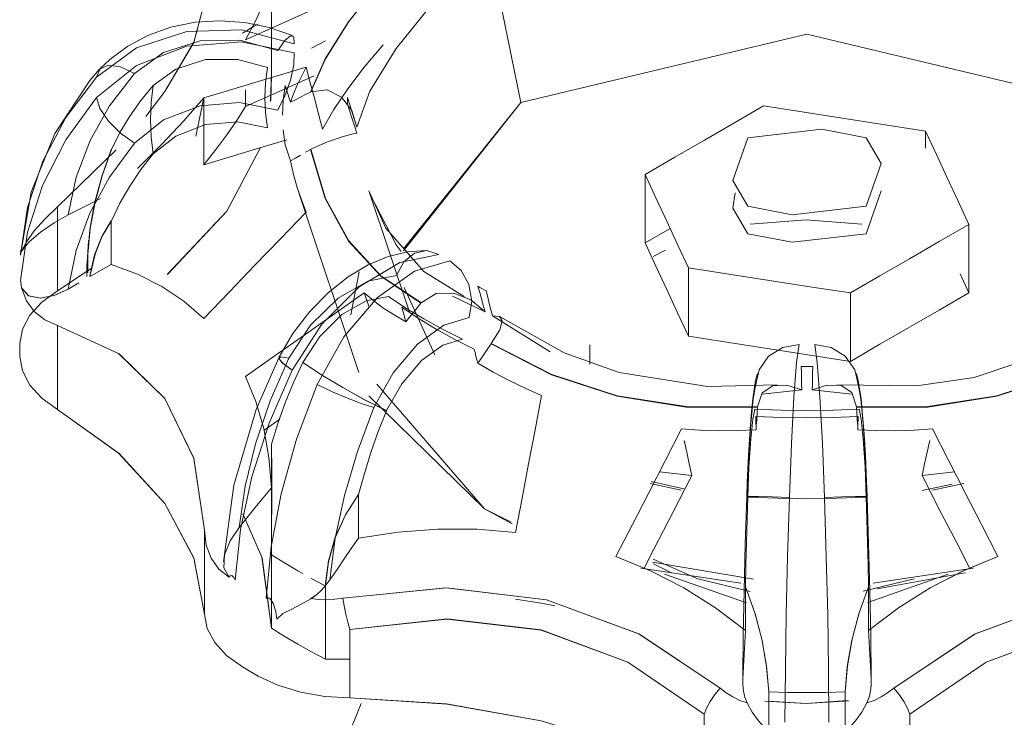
# Model space of a CAD drawing. Header units: metres. Extents: x 6.5 to 21.8, y 0.9 to 11.2.
# Tile 38 of 112: x 18.4926 to 18.5219, y 4.3413 to 4.3621. Entities that reach past the tile are written whole.
import ezdxf

# ---------------------------------------------------------------- set-up
doc = ezdxf.new("R2010")
doc.units = ezdxf.units.M
doc.layers.add('P-SANR-FIXT', color=7, linetype='Continuous', lineweight=5)

# ---------------------------------------------------------------- blocks, each defined once
blk = doc.blocks.new('TORNEIRA DE JARDIM COM BICO PARA MANGUEIRA - 1130_BC_Cromado-2213981-ISO_02')
at = {"layer": 'P-SANR-FIXT'}
for p, q in [((18.500083, 4.36021), (18.500083, 4.364326)), ((18.501691, 4.361431), (18.501271, 4.361207)), ((18.500076, 4.360499), (18.500055, 4.359619)), ((18.500056, 4.359648), (18.500076, 4.360499)), ((18.499302, 4.359963), (18.499302, 4.359465)), ((18.49806, 4.359725), (18.497827, 4.358589)), ((18.497827, 4.358587), (18.498061, 4.359725)), ((18.507516, 4.359585), (18.504017, 4.355168)), ((18.504019, 4.355224), (18.507516, 4.359585)), ((18.500487, 4.35833), (18.500431, 4.358771)), ((18.51959, 4.358227), (18.51959, 4.358738)), ((18.51959, 4.358738), (18.51959, 4.358227)), ((18.493701, 4.356481), (18.495449, 4.358177)), ((18.495447, 4.358175), (18.493701, 4.356481)), ((18.501248, 4.35819), (18.501098, 4.358103)), ((18.502988, 4.356953), (18.504197, 4.353334)), ((18.518265, 4.356951), (18.517823, 4.355676)), ((18.500909, 4.356863), (18.50269, 4.351533)), ((18.511972, 4.355834), (18.511225, 4.355402)), ((18.511225, 4.355402), (18.511972, 4.355834)), ((18.494625, 4.355459), (18.494573, 4.35464)), ((18.51183, 4.355188), (18.511465, 4.354994)), ((18.494599, 4.355054), (18.494599, 4.354507)), ((18.494735, 4.354655), (18.493701, 4.353975)), ((18.493701, 4.353975), (18.494734, 4.354653)), ((18.502699, 4.354536), (18.50245, 4.353251)), ((18.520885, 4.353908), (18.520622, 4.354474)), ((18.520622, 4.354474), (18.520885, 4.353908)), ((18.494335, 4.354208), (18.494014, 4.354023)), ((18.504037, 4.354071), (18.504957, 4.35206)), ((18.502844, 4.353908), (18.502985, 4.353509)), ((18.506452, 4.353349), (18.505483, 4.35381)), ((18.505483, 4.353809), (18.506452, 4.353349)), ((18.506673, 4.353222), (18.508391, 4.352148)), ((18.508393, 4.352147), (18.506673, 4.353222)), ((18.509576, 4.35236), (18.509576, 4.351774)), ((18.514715, 4.350887), (18.515899, 4.351016)), ((18.515899, 4.351016), (18.514716, 4.350888)), ((18.516211, 4.351016), (18.5174, 4.350887)), ((18.517399, 4.350888), (18.516211, 4.351016)), ((18.500329, 4.350146), (18.499849, 4.349809)), ((18.500076, 4.349399), (18.500083, 4.348554)), ((18.511654, 4.348571), (18.512623, 4.348467)), ((18.512623, 4.348467), (18.511654, 4.348571)), ((18.520456, 4.348571), (18.519487, 4.348467)), ((18.519487, 4.348467), (18.520456, 4.348571)), ((18.500083, 4.344201), (18.500083, 4.348315)), ((18.512306, 4.348027), (18.511375, 4.348228)), ((18.511411, 4.348283), (18.512381, 4.34807)), ((18.519487, 4.348013), (18.520382, 4.348207)), ((18.520735, 4.348228), (18.519804, 4.348027)), ((18.502287, 4.347288), (18.502675, 4.347899)), ((18.501988, 4.346624), (18.502276, 4.347267)), ((18.514463, 4.345371), (18.511446, 4.345878)), ((18.512011, 4.34556), (18.511473, 4.345827)), ((18.511101, 4.345703), (18.514081, 4.345247)), ((18.514247, 4.344665), (18.511806, 4.345518)), ((18.520262, 4.345518), (18.517867, 4.344674)), ((18.518029, 4.345247), (18.521009, 4.345703)), ((18.520776, 4.345562), (18.518148, 4.345082)), ((18.501686, 4.345172), (18.501268, 4.345395)), ((18.51925, 4.345378), (18.517733, 4.345012)), ((18.501691, 4.34298), (18.50242, 4.342984)), ((18.502419, 4.342983), (18.501691, 4.34298)), ((18.501762, 4.33918), (18.502752, 4.341665)), ((18.502752, 4.341665), (18.501762, 4.33918))]:
    blk.add_line(p, q, dxfattribs=at)
for points in [[(18.50636, 4.365231, 0), (18.506649, 4.36382, 0), (18.506938, 4.362408, 0), (18.507227, 4.360997, 0), (18.507516, 4.359585, 0)], [(18.507516, 4.359585, 0), (18.507227, 4.360997, 0), (18.506938, 4.362408, 0), (18.506649, 4.36382, 0), (18.50636, 4.365231, 0)], [(18.501248, 4.359899, 0), (18.501677, 4.360886, 0), (18.50238, 4.361997, 0), (18.503342, 4.363207, 0), (18.504538, 4.364485, 0)], [(18.504545, 4.364486, 0), (18.503346, 4.363204, 0), (18.502389, 4.362, 0), (18.501689, 4.360895, 0), (18.501258, 4.359904, 0)], [(18.506452, 4.364183, 0), (18.504962, 4.362636, 0), (18.503802, 4.3612, 0), (18.503016, 4.359922, 0), (18.50263, 4.358856, 0)], [(18.50263, 4.358856, 0), (18.503016, 4.359922, 0), (18.503802, 4.3612, 0), (18.504963, 4.362637, 0), (18.506452, 4.364183, 0)], [(18.499302, 4.361458, 0), (18.499615, 4.362035, 0), (18.499849, 4.362577, 0), (18.500003, 4.363083, 0), (18.500076, 4.363547, 0)], [(18.500076, 4.363547, 0), (18.500003, 4.363082, 0), (18.499849, 4.362577, 0), (18.499615, 4.362035, 0), (18.499302, 4.361458, 0)], [(18.502844, 4.36305, 0), (18.501958, 4.362652, 0), (18.501073, 4.362254, 0), (18.500188, 4.361856, 0), (18.499302, 4.361458, 0)], [(18.496329, 4.359172, 0), (18.496903, 4.359918, 0), (18.497763, 4.361375, 0), (18.498081, 4.362586, 0)], [(18.498081, 4.362586, 0), (18.497768, 4.361387, 0), (18.496903, 4.359918, 0), (18.496329, 4.359174, 0)], [(18.500707, 4.361582, 0), (18.500015, 4.361826, 0), (18.499288, 4.361976, 0), (18.498542, 4.362029, 0), (18.497801, 4.361981, 0), (18.497082, 4.361834, 0), (18.49641, 4.361594, 0), (18.495793, 4.361268, 0), (18.495254, 4.36087, 0), (18.49496, 4.36059, 0)], [(18.499213, 4.361656, 0), (18.49933, 4.361725, 0), (18.499448, 4.361794, 0), (18.499566, 4.361862, 0), (18.499686, 4.361929, 0)], [(18.494863, 4.360347, 0), (18.496054, 4.361223, 0), (18.497555, 4.361711, 0), (18.499188, 4.361751, 0), (18.50076, 4.361338, 0)], [(18.507516, 4.359585, 0), (18.516055, 4.361627, 0), (18.524594, 4.359585, 0), (18.528091, 4.355224, 0)], [(18.528083, 4.355182, 0), (18.524594, 4.359585, 0), (18.516055, 4.361627, 0), (18.507516, 4.359585, 0)], [(18.50076, 4.361069, 0), (18.499185, 4.361396, 0), (18.497556, 4.361264, 0), (18.496058, 4.360691, 0), (18.494863, 4.359741, 0)], [(18.50027, 4.361137, 0), (18.499131, 4.361446, 0), (18.497948, 4.361426, 0), (18.496859, 4.361083, 0), (18.49599, 4.360454, 0)], [(18.50076, 4.361338, 0), (18.500743, 4.361544, 0), (18.500644, 4.361578, 0), (18.500478, 4.361435, 0), (18.50027, 4.361137, 0)], [(18.50027, 4.35936, 0), (18.500478, 4.359784, 0), (18.500644, 4.360257, 0), (18.500743, 4.360707, 0), (18.50076, 4.361069, 0)], [(18.503409, 4.36131, 0), (18.502849, 4.360641, 0), (18.502359, 4.359996, 0), (18.501943, 4.359378, 0), (18.501602, 4.358793, 0)], [(18.501602, 4.358793, 0), (18.501943, 4.359379, 0), (18.502359, 4.359996, 0), (18.502848, 4.36064, 0), (18.503409, 4.36131, 0)], [(18.496549, 4.360096, 0), (18.497228, 4.360587, 0), (18.498113, 4.360872, 0), (18.499076, 4.360875, 0), (18.499959, 4.360634, 0)], [(18.492589, 4.355049, 0), (18.492909, 4.356918, 0), (18.493614, 4.358665, 0), (18.494662, 4.360241, 0), (18.494953, 4.360583, 0)], [(18.49599, 4.360454, 0), (18.495249, 4.359493, 0), (18.494668, 4.358458, 0), (18.494253, 4.357366, 0), (18.494014, 4.356234, 0)], [(18.494863, 4.360346, 0), (18.494965, 4.360596, 0), (18.495217, 4.360703, 0), (18.495578, 4.360652, 0), (18.49599, 4.360454, 0)], [(18.49599, 4.360454, 0), (18.495578, 4.360652, 0), (18.495218, 4.360703, 0), (18.494966, 4.360596, 0), (18.494863, 4.360347, 0)], [(18.49806, 4.359727, 0), (18.498824, 4.359956, 0), (18.499588, 4.360184, 0), (18.500351, 4.360412, 0), (18.501115, 4.36064, 0)], [(18.499959, 4.360634, 0), (18.499903, 4.360185, 0), (18.499884, 4.359735, 0), (18.499903, 4.359284, 0), (18.499959, 4.358835, 0)], [(18.500649, 4.359595, 0), (18.500739, 4.359845, 0), (18.500847, 4.360102, 0), (18.500973, 4.360368, 0), (18.501115, 4.36064, 0)], [(18.501115, 4.36064, 0), (18.500973, 4.360368, 0), (18.500847, 4.360102, 0), (18.500739, 4.359845, 0), (18.500649, 4.359595, 0)], [(18.501115, 4.36064, 0), (18.501237, 4.360179, 0), (18.501359, 4.359717, 0), (18.50148, 4.359255, 0), (18.501602, 4.358793, 0)], [(18.492588, 4.355032, 0), (18.492799, 4.35646, 0), (18.493255, 4.357836, 0), (18.493948, 4.359143, 0), (18.494863, 4.360346, 0)], [(18.499302, 4.359465, 0), (18.500329, 4.359926, 0), (18.501355, 4.360387, 0)], [(18.495304, 4.358182, 0), (18.495559, 4.358691, 0), (18.495853, 4.359181, 0), (18.496183, 4.359651, 0), (18.496549, 4.360096, 0)], [(18.496549, 4.358061, 0), (18.49649, 4.358569, 0), (18.49647, 4.359079, 0), (18.49649, 4.359588, 0), (18.496549, 4.360096, 0)], [(18.496549, 4.360096, 0), (18.49649, 4.359588, 0), (18.49647, 4.359079, 0), (18.49649, 4.358569, 0), (18.496549, 4.358061, 0)], [(18.500413, 4.359212, 0), (18.500431, 4.359653, 0), (18.500487, 4.360093, 0)], [(18.500487, 4.360093, 0), (18.500528, 4.359968, 0), (18.500568, 4.359844, 0), (18.500608, 4.35972, 0), (18.500649, 4.359595, 0)], [(18.500649, 4.359595, 0), (18.500798, 4.359671, 0), (18.500948, 4.359747, 0), (18.501098, 4.359823, 0), (18.501248, 4.359899, 0)], [(18.501258, 4.359904, 0), (18.50174, 4.359965, 0), (18.502172, 4.359746, 0), (18.502477, 4.359345, 0), (18.50263, 4.358856, 0)], [(18.494863, 4.359741, 0), (18.493945, 4.358472, 0), (18.493252, 4.357117, 0), (18.492799, 4.355717, 0), (18.492588, 4.354275, 0)], [(18.49599, 4.35838, 0), (18.495575, 4.35867, 0), (18.495215, 4.359031, 0), (18.494964, 4.359408, 0), (18.494863, 4.359741, 0)], [(18.494863, 4.359741, 0), (18.494964, 4.359408, 0), (18.495215, 4.359031, 0), (18.495575, 4.35867, 0), (18.49599, 4.35838, 0)], [(18.49599, 4.35838, 0), (18.49686, 4.35907, 0), (18.497948, 4.359488, 0), (18.499128, 4.359589, 0), (18.50027, 4.35936, 0)], [(18.496084, 4.357619, 0), (18.496809, 4.358341, 0), (18.49747, 4.359046, 0), (18.49806, 4.359727, 0)], [(18.49806, 4.359727, 0), (18.497469, 4.359045, 0), (18.496809, 4.358341, 0), (18.496084, 4.357619, 0)], [(18.49806, 4.357734, 0), (18.49806, 4.358232, 0), (18.49806, 4.358731, 0), (18.49806, 4.359229, 0), (18.49806, 4.359727, 0)], [(18.502346, 4.359734, 0), (18.502345, 4.359684, 0), (18.502345, 4.359634, 0), (18.502345, 4.359585, 0), (18.502346, 4.359535, 0)], [(18.50263, 4.358856, 0), (18.502559, 4.359076, 0), (18.502488, 4.359295, 0), (18.502417, 4.359514, 0), (18.502346, 4.359734, 0)], [(18.49806, 4.357734, 0), (18.498422, 4.358186, 0), (18.498751, 4.358626, 0), (18.499044, 4.359053, 0), (18.499302, 4.359465, 0)], [(18.499302, 4.359465, 0), (18.499044, 4.359052, 0), (18.498751, 4.358626, 0), (18.498423, 4.358186, 0), (18.49806, 4.357734, 0)], [(18.502346, 4.359535, 0), (18.502417, 4.35932, 0), (18.502488, 4.359106, 0), (18.502559, 4.358891, 0), (18.50263, 4.358676, 0)], [(18.514761, 4.359485, 0), (18.513877, 4.358974, 0), (18.512993, 4.358464, 0), (18.512109, 4.357954, 0), (18.511225, 4.357443, 0)], [(18.511225, 4.357443, 0), (18.512109, 4.357954, 0), (18.512993, 4.358464, 0), (18.513877, 4.358974, 0), (18.514761, 4.359485, 0)], [(18.514761, 4.359485, 0), (18.515968, 4.359298, 0), (18.517176, 4.359111, 0), (18.518383, 4.358924, 0), (18.51959, 4.358738, 0)], [(18.51959, 4.358738, 0), (18.518383, 4.358924, 0), (18.517176, 4.359111, 0), (18.515968, 4.359298, 0), (18.514761, 4.359485, 0)], [(18.499959, 4.358835, 0), (18.499076, 4.359009, 0), (18.498113, 4.358933, 0), (18.497228, 4.358587, 0), (18.496549, 4.358061, 0)], [(18.50263, 4.358676, 0), (18.502481, 4.358644, 0), (18.502185, 4.358566, 0), (18.50175, 4.35842, 0), (18.501258, 4.358195, 0)], [(18.517823, 4.356492, 0), (18.518265, 4.357768, 0), (18.517823, 4.358533, 0), (18.516497, 4.358789, 0), (18.514287, 4.358533, 0)], [(18.51959, 4.358738, 0), (18.519914, 4.35804, 0), (18.520237, 4.357343, 0), (18.520561, 4.356646, 0), (18.520885, 4.355949, 0)], [(18.520885, 4.355949, 0), (18.520561, 4.356646, 0), (18.520237, 4.357343, 0), (18.519914, 4.35804, 0), (18.51959, 4.358738, 0)], [(18.494014, 4.354023, 0), (18.494253, 4.355171, 0), (18.494665, 4.356287, 0), (18.495248, 4.357365, 0), (18.49599, 4.35838, 0)], [(18.50054, 4.358475, 0), (18.499831, 4.358263, 0), (18.498946, 4.357999, 0), (18.49806, 4.357734, 0)], [(18.514287, 4.358533, 0), (18.513845, 4.357258, 0), (18.514287, 4.356492, 0), (18.515613, 4.356237, 0), (18.517823, 4.356492, 0)], [(18.495295, 4.358185, 0), (18.495017, 4.357381, 0), (18.494803, 4.356581, 0), (18.494663, 4.355805, 0), (18.494599, 4.355054, 0)], [(18.494599, 4.355055, 0), (18.49467, 4.355831, 0), (18.494818, 4.356616, 0), (18.495033, 4.357402, 0), (18.495304, 4.358182, 0)], [(18.499741, 4.358225, 0), (18.498751, 4.356344, 0), (18.49697, 4.354458, 0)], [(18.496993, 4.354478, 0), (18.498751, 4.356344, 0), (18.499742, 4.358225, 0)], [(18.500649, 4.357844, 0), (18.500608, 4.357966, 0), (18.500568, 4.358087, 0), (18.500528, 4.358209, 0), (18.500487, 4.35833, 0)], [(18.504538, 4.353604, 0), (18.503342, 4.354408, 0), (18.50238, 4.355456, 0), (18.501677, 4.356728, 0), (18.501248, 4.35819, 0)], [(18.501258, 4.358195, 0), (18.501689, 4.356729, 0), (18.502389, 4.355464, 0), (18.503346, 4.35442, 0), (18.504545, 4.353613, 0)], [(18.496549, 4.358061, 0), (18.496183, 4.357588, 0), (18.495853, 4.357095, 0), (18.495559, 4.356585, 0), (18.495304, 4.356061, 0)], [(18.500948, 4.358017, 0), (18.500798, 4.357931, 0), (18.500649, 4.357844, 0)], [(18.500649, 4.357844, 0), (18.500739, 4.357445, 0), (18.500847, 4.357057, 0), (18.500973, 4.356681, 0), (18.501115, 4.356317, 0)], [(18.501115, 4.356317, 0), (18.500973, 4.356681, 0), (18.500847, 4.357057, 0), (18.500739, 4.357445, 0), (18.500649, 4.357844, 0)], [(18.511225, 4.357443, 0), (18.511549, 4.356746, 0), (18.511872, 4.356049, 0), (18.512196, 4.355352, 0), (18.512519, 4.354655, 0)], [(18.511225, 4.355402, 0), (18.511225, 4.355912, 0), (18.511225, 4.356423, 0), (18.511225, 4.356933, 0), (18.511225, 4.357443, 0)], [(18.512519, 4.354655, 0), (18.512196, 4.355352, 0), (18.511872, 4.356049, 0), (18.511549, 4.356746, 0), (18.511225, 4.357443, 0)], [(18.511225, 4.357443, 0), (18.511225, 4.356933, 0), (18.511225, 4.356423, 0), (18.511225, 4.355912, 0), (18.511225, 4.355402, 0)], [(18.502989, 4.35695, 0), (18.503495, 4.355843, 0), (18.50462, 4.354544, 0), (18.505831, 4.353803, 0)], [(18.494014, 4.356234, 0), (18.494335, 4.356396, 0), (18.494655, 4.356558, 0), (18.494975, 4.356721, 0)], [(18.503018, 4.356866, 0), (18.503802, 4.355339, 0), (18.503947, 4.355147, 0)], [(18.503947, 4.355146, 0), (18.503802, 4.355339, 0), (18.503018, 4.356866, 0)], [(18.517823, 4.355676, 0), (18.515613, 4.355421, 0), (18.514287, 4.355676, 0), (18.513845, 4.356441, 0), (18.513916, 4.35689, 0)], [(18.493701, 4.356481, 0), (18.493317, 4.356113, 0), (18.493003, 4.355761, 0), (18.49277, 4.355437, 0), (18.492626, 4.355153, 0)], [(18.493701, 4.353975, 0), (18.493701, 4.354601, 0), (18.493701, 4.355228, 0), (18.493701, 4.355854, 0), (18.493701, 4.356481, 0)], [(18.501115, 4.356317, 0), (18.500351, 4.355525, 0), (18.499588, 4.354733, 0), (18.498824, 4.353941, 0), (18.49806, 4.353149, 0)], [(18.492626, 4.355153, 0), (18.492838, 4.355424, 0), (18.493186, 4.355723, 0), (18.493594, 4.355999, 0), (18.494014, 4.356234, 0)], [(18.494014, 4.356234, 0), (18.493594, 4.355999, 0), (18.493186, 4.355723, 0), (18.492838, 4.355424, 0), (18.492626, 4.355153, 0)], [(18.494664, 4.354418, 0), (18.494805, 4.355042, 0), (18.495018, 4.355593, 0), (18.495295, 4.356063, 0)], [(18.495304, 4.356061, 0), (18.495033, 4.355605, 0), (18.494818, 4.355063, 0), (18.49467, 4.354439, 0)], [(18.495295, 4.356063, 0), (18.495295, 4.355738, 0), (18.495295, 4.355412, 0), (18.495295, 4.355087, 0), (18.495295, 4.354761, 0)], [(18.517695, 4.355957, 0), (18.516026, 4.356084, 0), (18.514356, 4.355957, 0)], [(18.517349, 4.353908, 0), (18.518233, 4.354418, 0), (18.519117, 4.354929, 0), (18.520001, 4.355439, 0), (18.520885, 4.355949, 0)], [(18.520885, 4.355949, 0), (18.520001, 4.355439, 0), (18.519117, 4.354929, 0), (18.518233, 4.354418, 0), (18.517349, 4.353908, 0)], [(18.520885, 4.355949, 0), (18.520885, 4.355439, 0), (18.520885, 4.354929, 0), (18.520885, 4.354418, 0), (18.520885, 4.353908, 0)], [(18.520885, 4.353908, 0), (18.520885, 4.354418, 0), (18.520885, 4.354929, 0), (18.520885, 4.355439, 0), (18.520885, 4.355949, 0)], [(18.492626, 4.355153, 0), (18.492618, 4.355187, 0), (18.492607, 4.355188, 0), (18.492596, 4.355125, 0), (18.492588, 4.355032, 0)], [(18.504691, 4.355171, 0), (18.504136, 4.355132, 0), (18.50356, 4.354992, 0), (18.502969, 4.354748, 0), (18.502372, 4.354393, 0), (18.501783, 4.353926, 0), (18.501227, 4.353358, 0), (18.500721, 4.352697, 0), (18.500296, 4.351978, 0)], [(18.505075, 4.355054, 0), (18.504716, 4.35517, 0), (18.504349, 4.355093, 0), (18.504029, 4.354834, 0), (18.503805, 4.354433, 0)], [(18.511225, 4.355402, 0), (18.511549, 4.354705, 0), (18.511872, 4.354008, 0), (18.512196, 4.353311, 0), (18.512519, 4.352614, 0)], [(18.512519, 4.352614, 0), (18.512196, 4.353311, 0), (18.511872, 4.354008, 0), (18.511549, 4.354705, 0), (18.511225, 4.355402, 0)], [(18.494569, 4.354395, 0), (18.494576, 4.354725, 0), (18.494599, 4.355055, 0)], [(18.500699, 4.351606, 0), (18.501584, 4.35298, 0), (18.502699, 4.354093, 0), (18.50391, 4.354813, 0), (18.505075, 4.355054, 0)], [(18.505404, 4.354864, 0), (18.504343, 4.35456, 0), (18.503247, 4.353776, 0), (18.502241, 4.352603, 0), (18.501441, 4.351178, 0)], [(18.505981, 4.353176, 0), (18.506052, 4.353667, 0), (18.505967, 4.354159, 0), (18.50574, 4.354579, 0), (18.505404, 4.354864, 0)], [(18.495295, 4.354761, 0), (18.494975, 4.354577, 0), (18.494655, 4.354392, 0)], [(18.49806, 4.353149, 0), (18.49747, 4.353659, 0), (18.496809, 4.354099, 0), (18.496083, 4.354468, 0), (18.495295, 4.354761, 0)], [(18.495295, 4.354761, 0), (18.496084, 4.354467, 0), (18.496809, 4.354099, 0), (18.497469, 4.353659, 0), (18.49806, 4.353149, 0)], [(18.512519, 4.354655, 0), (18.513727, 4.354468, 0), (18.514934, 4.354281, 0), (18.516142, 4.354095, 0), (18.517349, 4.353908, 0)], [(18.517349, 4.353908, 0), (18.516142, 4.354095, 0), (18.514934, 4.354281, 0), (18.513727, 4.354468, 0), (18.512519, 4.354655, 0)], [(18.512519, 4.354655, 0), (18.512519, 4.354145, 0), (18.512519, 4.353634, 0), (18.512519, 4.353124, 0), (18.512519, 4.352614, 0)], [(18.512519, 4.352614, 0), (18.512519, 4.353124, 0), (18.512519, 4.353634, 0), (18.512519, 4.354145, 0), (18.512519, 4.354655, 0)], [(18.492588, 4.354275, 0), (18.492595, 4.354277, 0), (18.492604, 4.354231, 0), (18.492616, 4.354155, 0), (18.492626, 4.354063, 0)], [(18.503805, 4.354433, 0), (18.502951, 4.354264, 0), (18.502065, 4.353751, 0), (18.501248, 4.352951, 0), (18.500597, 4.351958, 0)], [(18.492571, 4.352399, 0), (18.492652, 4.352829, 0), (18.492875, 4.353249, 0), (18.493232, 4.353638, 0), (18.493701, 4.353975, 0)], [(18.494014, 4.354023, 0), (18.493597, 4.35383, 0), (18.493188, 4.353749, 0), (18.492839, 4.35382, 0), (18.492626, 4.354063, 0)], [(18.492626, 4.354063, 0), (18.49277, 4.353676, 0), (18.493003, 4.353352, 0), (18.493317, 4.353106, 0), (18.493701, 4.352942, 0)], [(18.492626, 4.354063, 0), (18.492835, 4.353825, 0), (18.493176, 4.353753, 0), (18.493589, 4.35383, 0), (18.494014, 4.354023, 0)], [(18.506452, 4.353349, 0), (18.506399, 4.353539, 0), (18.506346, 4.353729, 0), (18.506293, 4.353918, 0), (18.506239, 4.354108, 0)], [(18.506239, 4.354108, 0), (18.5063, 4.354072, 0), (18.50636, 4.354037, 0), (18.506421, 4.354002, 0), (18.506483, 4.353967, 0)], [(18.506483, 4.353967, 0), (18.50653, 4.353781, 0), (18.506578, 4.353595, 0), (18.506625, 4.353408, 0), (18.506673, 4.353222, 0)], [(18.499302, 4.351418, 0), (18.500188, 4.35204, 0), (18.501073, 4.352663, 0), (18.501958, 4.353286, 0), (18.502844, 4.353908, 0)], [(18.501018, 4.351834, 0), (18.501519, 4.352607, 0), (18.502182, 4.353263, 0), (18.502907, 4.35367, 0), (18.503572, 4.3538, 0)], [(18.502844, 4.353908, 0), (18.503132, 4.35367, 0), (18.503436, 4.353448, 0), (18.503755, 4.353241, 0), (18.504089, 4.353049, 0)], [(18.504089, 4.353049, 0), (18.503755, 4.353241, 0), (18.503436, 4.353448, 0), (18.503132, 4.35367, 0), (18.502844, 4.353908, 0)], [(18.503572, 4.3538, 0), (18.504087, 4.353456, 0), (18.50462, 4.353133, 0), (18.50518, 4.352825, 0), (18.505775, 4.352528, 0)], [(18.504545, 4.353613, 0), (18.504988, 4.353896, 0), (18.505517, 4.353906, 0), (18.506026, 4.3537, 0), (18.506452, 4.353349, 0)], [(18.517349, 4.353908, 0), (18.517349, 4.353398, 0), (18.517349, 4.352887, 0), (18.517349, 4.352377, 0), (18.517349, 4.351867, 0)], [(18.517349, 4.351867, 0), (18.518233, 4.352377, 0), (18.519117, 4.352887, 0), (18.520001, 4.353398, 0), (18.520885, 4.353908, 0)], [(18.517349, 4.351867, 0), (18.517349, 4.352377, 0), (18.517349, 4.352887, 0), (18.517349, 4.353398, 0), (18.517349, 4.353908, 0)], [(18.520885, 4.353908, 0), (18.520001, 4.353398, 0), (18.519117, 4.352887, 0), (18.518233, 4.352377, 0), (18.517349, 4.351867, 0)], [(18.506126, 4.352233, 0), (18.505548, 4.352521, 0), (18.504994, 4.352826, 0), (18.504467, 4.353145, 0), (18.503968, 4.353479, 0)], [(18.503968, 4.353479, 0), (18.503998, 4.353372, 0), (18.504028, 4.353264, 0), (18.504058, 4.353157, 0), (18.504089, 4.353049, 0)], [(18.504089, 4.353049, 0), (18.504201, 4.353188, 0), (18.504313, 4.353327, 0), (18.504426, 4.353465, 0), (18.504538, 4.353604, 0)], [(18.503137, 4.350492, 0), (18.503715, 4.351529, 0), (18.504438, 4.35238, 0), (18.505223, 4.352951, 0), (18.505981, 4.353176, 0)], [(18.506673, 4.353222, 0), (18.506882, 4.353205, 0), (18.506966, 4.353076, 0), (18.506888, 4.352807, 0), (18.506638, 4.352405, 0)], [(18.506906, 4.353191, 0), (18.508811, 4.352126, 0), (18.510457, 4.35154, 0), (18.51309, 4.351118, 0), (18.51517, 4.351168, 0)], [(18.516947, 4.351167, 0), (18.519322, 4.351138, 0), (18.521038, 4.351388, 0), (18.523442, 4.35219, 0), (18.525206, 4.353193, 0)], [(18.493701, 4.352942, 0), (18.495518, 4.352103, 0), (18.496903, 4.350758, 0), (18.497768, 4.348967, 0), (18.498081, 4.346837, 0)], [(18.498081, 4.346837, 0), (18.497763, 4.348984, 0), (18.496903, 4.350758, 0), (18.495533, 4.352092, 0), (18.493701, 4.352942, 0)], [(18.493701, 4.352942, 0), (18.493701, 4.352316, 0), (18.493701, 4.351689, 0), (18.493701, 4.351063, 0), (18.493701, 4.350436, 0)], [(18.505775, 4.352528, 0), (18.505192, 4.352351, 0), (18.504554, 4.351893, 0), (18.503965, 4.351195, 0), (18.503507, 4.350397, 0)], [(18.512519, 4.352614, 0), (18.513727, 4.352427, 0), (18.514934, 4.35224, 0), (18.516142, 4.352053, 0), (18.517349, 4.351867, 0)], [(18.517349, 4.351867, 0), (18.516142, 4.352053, 0), (18.514934, 4.35224, 0), (18.513727, 4.352427, 0), (18.512519, 4.352614, 0)], [(18.492571, 4.352012, 0), (18.492569, 4.352109, 0), (18.492569, 4.352206, 0), (18.492569, 4.352302, 0), (18.492571, 4.352399, 0)], [(18.506233, 4.351811, 0), (18.506207, 4.351917, 0), (18.50618, 4.352022, 0), (18.506153, 4.352128, 0), (18.506126, 4.352233, 0)], [(18.506632, 4.352395, 0), (18.506532, 4.352249, 0), (18.506433, 4.352103, 0), (18.506333, 4.351957, 0), (18.506233, 4.351811, 0)], [(18.514574, 4.350496, 0), (18.512454, 4.350506, 0), (18.51039, 4.350831, 0), (18.508435, 4.351467, 0), (18.506632, 4.352395, 0)], [(18.506638, 4.352405, 0), (18.508448, 4.351475, 0), (18.510394, 4.350842, 0), (18.512448, 4.350518, 0), (18.514575, 4.350507, 0)], [(18.515822, 4.352373, 0), (18.51533, 4.352285, 0), (18.514911, 4.35202, 0), (18.514625, 4.351617, 0), (18.514516, 4.351135, 0)], [(18.51553, 4.347808, 0), (18.515591, 4.349408, 0), (18.515667, 4.350806, 0), (18.515747, 4.351835, 0), (18.515822, 4.352373, 0)], [(18.517594, 4.351135, 0), (18.517485, 4.351617, 0), (18.517199, 4.35202, 0), (18.516779, 4.352285, 0), (18.516288, 4.352373, 0)], [(18.516288, 4.352373, 0), (18.516363, 4.351833, 0), (18.516443, 4.350807, 0), (18.516518, 4.349413, 0), (18.51658, 4.347808, 0)], [(18.517535, 4.350507, 0), (18.519662, 4.350518, 0), (18.521716, 4.350842, 0), (18.523662, 4.351475, 0), (18.525471, 4.352405, 0)], [(18.525478, 4.352395, 0), (18.523675, 4.351467, 0), (18.521719, 4.350831, 0), (18.519656, 4.350506, 0), (18.517535, 4.350496, 0)], [(18.493701, 4.350436, 0), (18.493232, 4.350773, 0), (18.492875, 4.351162, 0), (18.492652, 4.351583, 0), (18.492571, 4.352012, 0)], [(18.498644, 4.345891, 0), (18.498952, 4.348171, 0), (18.499627, 4.350427, 0), (18.500296, 4.351977, 0)], [(18.500597, 4.351958, 0), (18.500042, 4.350689, 0), (18.499606, 4.34941, 0), (18.499295, 4.348144, 0), (18.499116, 4.346912, 0)], [(18.500699, 4.351606, 0), (18.500414, 4.351812, 0), (18.500295, 4.351951, 0), (18.50036, 4.352002, 0), (18.500597, 4.351958, 0)], [(18.500597, 4.351958, 0), (18.50036, 4.352002, 0), (18.500295, 4.351951, 0), (18.500413, 4.351812, 0), (18.500699, 4.351606, 0)], [(18.500083, 4.3494, 0), (18.500273, 4.350015, 0), (18.500492, 4.350628, 0), (18.50074, 4.351236, 0), (18.501016, 4.351835, 0)], [(18.501016, 4.351835, 0), (18.5016, 4.351449, 0), (18.502206, 4.351083, 0), (18.50284, 4.350733, 0), (18.503509, 4.350396, 0)], [(18.503507, 4.350397, 0), (18.502838, 4.350734, 0), (18.502206, 4.351083, 0), (18.501602, 4.351448, 0), (18.501018, 4.351834, 0)], [(18.508138, 4.350851, 0), (18.507648, 4.351063, 0), (18.507167, 4.351294, 0), (18.506695, 4.351543, 0), (18.506233, 4.351811, 0)], [(18.506233, 4.351811, 0), (18.506695, 4.351544, 0), (18.507167, 4.351294, 0), (18.507648, 4.351063, 0), (18.508138, 4.350851, 0)], [(18.515899, 4.351016, 0), (18.515895, 4.351191, 0), (18.515891, 4.351367, 0), (18.515887, 4.351543, 0), (18.515883, 4.351719, 0)], [(18.515883, 4.351719, 0), (18.515969, 4.351719, 0), (18.516055, 4.351719, 0), (18.516141, 4.351719, 0), (18.516227, 4.351719, 0)], [(18.516227, 4.351719, 0), (18.516223, 4.351543, 0), (18.516219, 4.351367, 0), (18.516215, 4.351191, 0), (18.516211, 4.351016, 0)], [(18.498998, 4.345341, 0), (18.499155, 4.346857, 0), (18.499496, 4.348424, 0), (18.500015, 4.35002, 0), (18.500699, 4.351606, 0)], [(18.500076, 4.348097, 0), (18.500003, 4.349003, 0), (18.499849, 4.349863, 0), (18.499615, 4.350669, 0), (18.499302, 4.351418, 0)], [(18.499302, 4.351418, 0), (18.499615, 4.350668, 0), (18.499849, 4.349863, 0), (18.500003, 4.349004, 0), (18.500076, 4.348097, 0)], [(18.51458, 4.351501, 0), (18.514524, 4.351293, 0), (18.514442, 4.350754, 0), (18.514404, 4.350371, 0), (18.514352, 4.349701, 0), (18.514313, 4.34906, 0), (18.514274, 4.348254, 0), (18.514257, 4.347833, 0)], [(18.51753, 4.351501, 0), (18.517586, 4.351293, 0), (18.517667, 4.350755, 0), (18.517705, 4.350376, 0), (18.517757, 4.349706, 0), (18.517796, 4.34907, 0), (18.517835, 4.348263, 0), (18.517852, 4.347833, 0)], [(18.501441, 4.351178, 0), (18.500829, 4.349543, 0), (18.500368, 4.347913, 0), (18.500066, 4.346332, 0), (18.499926, 4.344806, 0)], [(18.503137, 4.350492, 0), (18.502788, 4.3506, 0), (18.502343, 4.350768, 0), (18.501869, 4.350971, 0), (18.501441, 4.351178, 0)], [(18.501441, 4.351178, 0), (18.501869, 4.350971, 0), (18.502343, 4.350768, 0), (18.502788, 4.3506, 0), (18.503137, 4.350492, 0)], [(18.50723, 4.347071, 0), (18.506431, 4.347465, 0), (18.503225, 4.351192, 0)], [(18.514516, 4.351135, 0), (18.514447, 4.350746, 0), (18.514376, 4.350003, 0), (18.514311, 4.348993, 0), (18.514259, 4.347832, 0)], [(18.514575, 4.350507, 0), (18.514719, 4.35093, 0), (18.515035, 4.351142, 0), (18.515449, 4.351156, 0), (18.515899, 4.351016, 0)], [(18.516211, 4.351016, 0), (18.516657, 4.351155, 0), (18.51707, 4.351145, 0), (18.517395, 4.350935, 0), (18.517535, 4.350507, 0)], [(18.517851, 4.347832, 0), (18.517799, 4.348995, 0), (18.517733, 4.350003, 0), (18.517663, 4.350745, 0), (18.517594, 4.351135, 0)], [(18.502981, 4.350836, 0), (18.506431, 4.347465, 0), (18.507261, 4.347024, 0)], [(18.508138, 4.350851, 0), (18.507943, 4.34983, 0), (18.507749, 4.348809, 0), (18.507554, 4.347787, 0), (18.507359, 4.346766, 0)], [(18.501824, 4.345349, 0), (18.501982, 4.346592, 0), (18.502256, 4.347871, 0), (18.502643, 4.349182, 0), (18.503137, 4.350492, 0)], [(18.514547, 4.349993, 0), (18.514556, 4.35016, 0), (18.514565, 4.350328, 0), (18.514574, 4.350496, 0)], [(18.517535, 4.350496, 0), (18.517544, 4.350328, 0), (18.517553, 4.35016, 0), (18.517562, 4.349993, 0)], [(18.493701, 4.350436, 0), (18.495533, 4.349118, 0), (18.496903, 4.347625, 0), (18.497763, 4.34601, 0), (18.498081, 4.344331, 0)], [(18.498081, 4.344331, 0), (18.497768, 4.345995, 0), (18.496903, 4.347625, 0), (18.495518, 4.349131, 0), (18.493701, 4.350436, 0)], [(18.503509, 4.350396, 0), (18.503267, 4.349778, 0), (18.503047, 4.349153, 0), (18.502851, 4.348526, 0), (18.50268, 4.347901, 0)], [(18.514292, 4.347817, 0), (18.514323, 4.348717, 0), (18.514376, 4.349544, 0), (18.514439, 4.35014, 0), (18.514497, 4.350442, 0)], [(18.514497, 4.350442, 0), (18.515275, 4.350409, 0), (18.516055, 4.350398, 0), (18.516835, 4.350409, 0), (18.517613, 4.350442, 0)], [(18.517581, 4.350224, 0), (18.516819, 4.350191, 0), (18.516055, 4.350181, 0), (18.515291, 4.350191, 0), (18.514529, 4.350224, 0)], [(18.514529, 4.350224, 0), (18.514531, 4.350124, 0), (18.514534, 4.350024, 0), (18.514536, 4.349925, 0), (18.514538, 4.349825, 0)], [(18.517571, 4.349825, 0), (18.517574, 4.349925, 0), (18.517576, 4.350024, 0), (18.517579, 4.350124, 0), (18.517581, 4.350224, 0)], [(18.517613, 4.350442, 0), (18.517671, 4.35014, 0), (18.517734, 4.349544, 0), (18.517786, 4.348717, 0), (18.517817, 4.347817, 0)], [(18.510357, 4.346049, 0), (18.510846, 4.347, 0), (18.511334, 4.347951, 0), (18.511823, 4.348902, 0), (18.512311, 4.349853, 0)], [(18.514538, 4.349825, 0), (18.513976, 4.349802, 0), (18.513417, 4.349799, 0), (18.512862, 4.349816, 0), (18.512311, 4.349853, 0)], [(18.512311, 4.349853, 0), (18.512862, 4.349816, 0), (18.513417, 4.349799, 0), (18.513976, 4.349802, 0), (18.514538, 4.349825, 0)], [(18.517571, 4.349825, 0), (18.518133, 4.349802, 0), (18.518693, 4.349799, 0), (18.519248, 4.349816, 0), (18.519799, 4.349853, 0)], [(18.519799, 4.349853, 0), (18.519248, 4.349816, 0), (18.518693, 4.349799, 0), (18.518134, 4.349802, 0), (18.517571, 4.349825, 0)], [(18.519799, 4.349853, 0), (18.520287, 4.348902, 0), (18.520775, 4.347951, 0), (18.521264, 4.347, 0), (18.521752, 4.346049, 0)], [(18.50008, 4.346099, 0), (18.500085, 4.346894, 0), (18.500092, 4.347716, 0), (18.500093, 4.348554, 0), (18.500083, 4.3494, 0)], [(18.512389, 4.349507, 0), (18.512467, 4.34916, 0), (18.512545, 4.348813, 0), (18.512623, 4.348467, 0)], [(18.519487, 4.348467, 0), (18.519565, 4.348813, 0), (18.519643, 4.34916, 0), (18.519721, 4.349507, 0)], [(18.500083, 4.34853, 0), (18.500082, 4.347678, 0), (18.500078, 4.346869, 0), (18.500076, 4.346102, 0)], [(18.512623, 4.348467, 0), (18.512056, 4.347364, 0), (18.51149, 4.346261, 0), (18.511202, 4.3457, 0)], [(18.520908, 4.3457, 0), (18.52062, 4.346261, 0), (18.520053, 4.347364, 0), (18.519487, 4.348467, 0)], [(18.499116, 4.346912, 0), (18.499356, 4.347208, 0), (18.499596, 4.347505, 0), (18.499836, 4.347801, 0), (18.500076, 4.348097, 0)], [(18.50268, 4.347901, 0), (18.502287, 4.347288, 0), (18.501984, 4.346623, 0), (18.501781, 4.345915, 0), (18.501686, 4.345172, 0)], [(18.502675, 4.347899, 0), (18.502675, 4.347573, 0), (18.502675, 4.347248, 0), (18.502675, 4.346922, 0), (18.502675, 4.346597, 0)], [(18.514259, 4.347832, 0), (18.514215, 4.346419, 0), (18.51418, 4.345028, 0), (18.514155, 4.343681, 0), (18.51414, 4.342404, 0)], [(18.514218, 4.345141, 0), (18.514231, 4.345805, 0), (18.514248, 4.346475, 0), (18.514269, 4.347147, 0), (18.514293, 4.347817, 0)], [(18.514259, 4.347832, 0), (18.514336, 4.347838, 0), (18.514604, 4.347835, 0), (18.515024, 4.347825, 0), (18.51553, 4.347808, 0)], [(18.515531, 4.347808, 0), (18.515024, 4.347825, 0), (18.514605, 4.347835, 0), (18.514336, 4.347838, 0), (18.514259, 4.347832, 0)], [(18.517817, 4.347817, 0), (18.516937, 4.347783, 0), (18.516055, 4.347771, 0), (18.515172, 4.347783, 0), (18.514292, 4.347817, 0)], [(18.514293, 4.347817, 0), (18.515172, 4.347783, 0), (18.516055, 4.347771, 0), (18.516937, 4.347783, 0), (18.517817, 4.347817, 0)], [(18.515399, 4.341105, 0), (18.515411, 4.342662, 0), (18.515437, 4.344316, 0), (18.515478, 4.346046, 0), (18.515531, 4.347808, 0)], [(18.517851, 4.347832, 0), (18.517773, 4.347838, 0), (18.517502, 4.347835, 0), (18.517083, 4.347825, 0), (18.516579, 4.347808, 0)], [(18.516579, 4.347808, 0), (18.516632, 4.34604, 0), (18.516673, 4.344309, 0), (18.516699, 4.342662, 0), (18.516711, 4.341105, 0)], [(18.51658, 4.347808, 0), (18.517083, 4.347825, 0), (18.517503, 4.347835, 0), (18.517773, 4.347838, 0), (18.517851, 4.347832, 0)], [(18.517817, 4.347817, 0), (18.517841, 4.347147, 0), (18.517862, 4.346475, 0), (18.517879, 4.345805, 0), (18.517892, 4.345141, 0)], [(18.517969, 4.342403, 0), (18.517955, 4.343681, 0), (18.51793, 4.34502, 0), (18.517895, 4.346415, 0), (18.517851, 4.347832, 0)], [(18.499227, 4.347318, 0), (18.499801, 4.346007, 0), (18.500076, 4.343912, 0)], [(18.500076, 4.343912, 0), (18.499794, 4.34603, 0), (18.499228, 4.34732, 0)], [(18.498081, 4.346837, 0), (18.498135, 4.34639, 0), (18.498279, 4.345997, 0), (18.498511, 4.345673, 0), (18.498821, 4.345428, 0)], [(18.498081, 4.344331, 0), (18.498081, 4.344957, 0), (18.498081, 4.345584, 0), (18.498081, 4.34621, 0), (18.498081, 4.346837, 0)], [(18.498821, 4.345428, 0), (18.498656, 4.345711, 0), (18.498675, 4.346097, 0), (18.498844, 4.346512, 0), (18.499116, 4.346912, 0)], [(18.499116, 4.346912, 0), (18.498844, 4.346512, 0), (18.498675, 4.346097, 0), (18.498656, 4.345711, 0), (18.498821, 4.345428, 0)], [(18.507359, 4.346766, 0), (18.506212, 4.34686, 0), (18.505044, 4.346864, 0), (18.503862, 4.346775, 0), (18.502675, 4.346597, 0)], [(18.502675, 4.346597, 0), (18.503863, 4.346776, 0), (18.505044, 4.346863, 0), (18.506211, 4.34686, 0), (18.507359, 4.346766, 0)], [(18.501691, 4.34517, 0), (18.50178, 4.345888, 0), (18.501976, 4.346593, 0)], [(18.502675, 4.346597, 0), (18.502462, 4.346285, 0), (18.502249, 4.345973, 0), (18.502036, 4.345661, 0), (18.501824, 4.345349, 0)], [(18.500076, 4.346102, 0), (18.500076, 4.345555, 0), (18.500076, 4.345007, 0), (18.500076, 4.34446, 0), (18.500076, 4.343912, 0)], [(18.501014, 4.345536, 0), (18.500862, 4.345623, 0), (18.500466, 4.345858, 0), (18.50008, 4.346099, 0)], [(18.514217, 4.343837, 0), (18.513326, 4.344512, 0), (18.512382, 4.345109, 0), (18.51139, 4.345622, 0), (18.510357, 4.346049, 0)], [(18.510357, 4.346049, 0), (18.511391, 4.345621, 0), (18.512382, 4.345109, 0), (18.513325, 4.344513, 0), (18.514217, 4.343837, 0)], [(18.521752, 4.346049, 0), (18.52072, 4.345622, 0), (18.519728, 4.345109, 0), (18.518783, 4.344512, 0), (18.517892, 4.343837, 0)], [(18.517892, 4.343837, 0), (18.518785, 4.344513, 0), (18.519728, 4.345109, 0), (18.520719, 4.345621, 0), (18.521752, 4.346049, 0)], [(18.514356, 4.345006, 0), (18.512801, 4.345378, 0), (18.511465, 4.34597, 0)], [(18.498821, 4.345428, 0), (18.498852, 4.345469, 0), (18.498898, 4.345477, 0), (18.498954, 4.345425, 0), (18.498998, 4.345341, 0)], [(18.501253, 4.344789, 0), (18.501418, 4.344906, 0), (18.501568, 4.34504, 0), (18.501703, 4.345189, 0), (18.501824, 4.345349, 0)], [(18.501824, 4.345349, 0), (18.501704, 4.345189, 0), (18.501569, 4.345042, 0), (18.501419, 4.344907, 0), (18.501253, 4.34479, 0)], [(18.501691, 4.34298, 0), (18.501691, 4.343528, 0), (18.501691, 4.344075, 0), (18.501691, 4.344622, 0), (18.501691, 4.34517, 0)], [(18.513467, 4.342117, 0), (18.511038, 4.343741, 0), (18.508285, 4.344752, 0), (18.505307, 4.345112, 0), (18.502211, 4.344809, 0)], [(18.502211, 4.344809, 0), (18.50528, 4.345112, 0), (18.508285, 4.344752, 0), (18.511061, 4.343729, 0), (18.513467, 4.342117, 0)], [(18.514217, 4.343837, 0), (18.514217, 4.344162, 0), (18.514217, 4.344488, 0), (18.514217, 4.344813, 0), (18.514217, 4.345139, 0)], [(18.514217, 4.345139, 0), (18.514505, 4.34434, 0), (18.514717, 4.343539, 0), (18.514852, 4.34276, 0), (18.514913, 4.342008, 0)], [(18.514913, 4.342008, 0), (18.514849, 4.342788, 0), (18.51471, 4.343579, 0), (18.514499, 4.344366, 0), (18.514218, 4.345141, 0)], [(18.517892, 4.345141, 0), (18.517611, 4.344366, 0), (18.517399, 4.343579, 0), (18.517261, 4.342788, 0), (18.517197, 4.342008, 0)], [(18.517402, 4.343578, 0), (18.517605, 4.344342, 0), (18.517892, 4.345139, 0)], [(18.517892, 4.345139, 0), (18.517892, 4.344813, 0), (18.517892, 4.344488, 0), (18.517892, 4.344162, 0), (18.517892, 4.343837, 0)], [(18.518642, 4.342117, 0), (18.521048, 4.343729, 0), (18.523825, 4.344752, 0), (18.52683, 4.345112, 0), (18.529899, 4.344809, 0)], [(18.529899, 4.344809, 0), (18.526802, 4.345112, 0), (18.523825, 4.344752, 0), (18.521072, 4.343741, 0), (18.518642, 4.342117, 0)], [(18.499926, 4.344806, 0), (18.500035, 4.344801, 0), (18.500137, 4.344637, 0), (18.500212, 4.3444, 0), (18.500243, 4.344174, 0)], [(18.500243, 4.344174, 0), (18.500422, 4.344348, 0), (18.500687, 4.344477, 0), (18.500968, 4.344623, 0), (18.501253, 4.344789, 0)], [(18.501253, 4.34479, 0), (18.501486, 4.344761, 0), (18.501725, 4.344755, 0), (18.501967, 4.344771, 0), (18.502211, 4.344809, 0)], [(18.502211, 4.344809, 0), (18.502248, 4.344571, 0), (18.502296, 4.344324, 0), (18.502354, 4.344085, 0), (18.502416, 4.343869, 0)], [(18.508534, 4.344577, 0), (18.508129, 4.344656, 0), (18.507359, 4.344772, 0)], [(18.507359, 4.344772, 0), (18.50813, 4.344656, 0), (18.508534, 4.344577, 0)], [(18.499213, 4.342755, 0), (18.498743, 4.343092, 0), (18.498386, 4.34348, 0), (18.498162, 4.343901, 0), (18.498081, 4.344331, 0)], [(18.502416, 4.343869, 0), (18.505325, 4.344184, 0), (18.508122, 4.343855, 0), (18.510708, 4.342896, 0), (18.51299, 4.34134, 0)], [(18.51299, 4.34134, 0), (18.510708, 4.342892, 0), (18.508122, 4.343847, 0), (18.505325, 4.344179, 0), (18.502416, 4.343869, 0)], [(18.51912, 4.34134, 0), (18.521402, 4.342896, 0), (18.523988, 4.343855, 0), (18.526785, 4.344184, 0), (18.529694, 4.343869, 0)], [(18.529694, 4.343869, 0), (18.526785, 4.344179, 0), (18.523988, 4.343847, 0), (18.521402, 4.342892, 0), (18.51912, 4.34134, 0)], [(18.500076, 4.343912, 0), (18.500463, 4.34367, 0), (18.500862, 4.343434, 0), (18.501271, 4.343204, 0), (18.501691, 4.34298, 0)], [(18.502416, 4.343869, 0), (18.502416, 4.343359, 0), (18.502416, 4.342849, 0), (18.502416, 4.342339, 0), (18.502416, 4.341829, 0)], [(18.51414, 4.342403, 0), (18.51416, 4.342762, 0), (18.514179, 4.34312, 0), (18.514198, 4.343478, 0), (18.514217, 4.343837, 0)], [(18.517892, 4.343837, 0), (18.517912, 4.343478, 0), (18.517931, 4.34312, 0), (18.51795, 4.342762, 0), (18.517969, 4.342403, 0)], [(18.517197, 4.342008, 0), (18.517258, 4.342762, 0), (18.517395, 4.343547, 0)], [(18.499686, 4.342482, 0), (18.499566, 4.342549, 0), (18.499448, 4.342617, 0), (18.49933, 4.342686, 0), (18.499213, 4.342755, 0)], [(18.502416, 4.341829, 0), (18.501671, 4.341875, 0), (18.500942, 4.342004, 0), (18.500269, 4.342211, 0), (18.499686, 4.342482, 0)], [(18.51414, 4.342404, 0), (18.51414, 4.342215, 0), (18.51416, 4.342029, 0), (18.514201, 4.34185, 0), (18.514266, 4.341678, 0)], [(18.514266, 4.341678, 0), (18.514201, 4.341849, 0), (18.514159, 4.342029, 0), (18.51414, 4.342215, 0), (18.51414, 4.342403, 0)], [(18.517969, 4.342403, 0), (18.51797, 4.342215, 0), (18.51795, 4.342031, 0), (18.517909, 4.341851, 0), (18.517844, 4.341678, 0)], [(18.517844, 4.341678, 0), (18.517909, 4.341849, 0), (18.51795, 4.342029, 0), (18.51797, 4.342214, 0), (18.517969, 4.342403, 0)], [(18.51299, 4.34134, 0), (18.513057, 4.341526, 0), (18.513164, 4.341725, 0), (18.513303, 4.341927, 0), (18.513467, 4.342117, 0)], [(18.513467, 4.342117, 0), (18.513649, 4.341977, 0), (18.513844, 4.341857, 0), (18.51405, 4.341756, 0), (18.514266, 4.341678, 0)], [(18.517197, 4.342008, 0), (18.516626, 4.341995, 0), (18.516055, 4.34199, 0), (18.515483, 4.341995, 0), (18.514913, 4.342008, 0)], [(18.514913, 4.342008, 0), (18.514913, 4.34146, 0), (18.514913, 4.340913, 0), (18.514913, 4.340365, 0), (18.514913, 4.339818, 0)], [(18.517197, 4.339818, 0), (18.517197, 4.340365, 0), (18.517197, 4.340913, 0), (18.517197, 4.34146, 0), (18.517197, 4.342008, 0)], [(18.517844, 4.341678, 0), (18.51806, 4.341756, 0), (18.518266, 4.341857, 0), (18.518461, 4.341977, 0), (18.518642, 4.342117, 0)], [(18.518642, 4.342117, 0), (18.518806, 4.341927, 0), (18.518946, 4.341725, 0), (18.519053, 4.341526, 0), (18.51912, 4.34134, 0)], [(18.502416, 4.341829, 0), (18.505325, 4.341645, 0), (18.508122, 4.341148, 0), (18.510708, 4.340357, 0), (18.51299, 4.3393, 0)], [(18.51299, 4.3393, 0), (18.51073, 4.340349, 0), (18.508122, 4.341148, 0), (18.505299, 4.341648, 0), (18.502416, 4.341829, 0)], [(18.514266, 4.341678, 0), (18.514417, 4.341407, 0), (18.514611, 4.341146, 0), (18.514832, 4.340902, 0), (18.515007, 4.340643, 0)], [(18.514798, 4.341734, 0), (18.516034, 4.341659, 0), (18.517315, 4.341739, 0)], [(18.517264, 4.341752, 0), (18.516034, 4.341659, 0), (18.514913, 4.34173, 0)], [(18.517102, 4.340643, 0), (18.517278, 4.340902, 0), (18.517499, 4.341147, 0), (18.517692, 4.341406, 0), (18.517844, 4.341678, 0)], [(18.51299, 4.3393, 0), (18.51299, 4.33981, 0), (18.51299, 4.34032, 0), (18.51299, 4.34083, 0), (18.51299, 4.34134, 0)], [(18.51912, 4.34134, 0), (18.51912, 4.34083, 0), (18.51912, 4.34032, 0), (18.51912, 4.33981, 0), (18.51912, 4.3393, 0)]]:
    blk.add_polyline3d(points, dxfattribs=at)

msp = doc.modelspace()

# ---------------------------------------------------------------- block references
at = {"layer": 'P-SANR-FIXT'}
msp.add_blockref('TORNEIRA DE JARDIM COM BICO PARA MANGUEIRA - 1130_BC_Cromado-2213981-ISO_02', (0, 0), dxfattribs=at)

doc.saveas('drawing.dxf')
